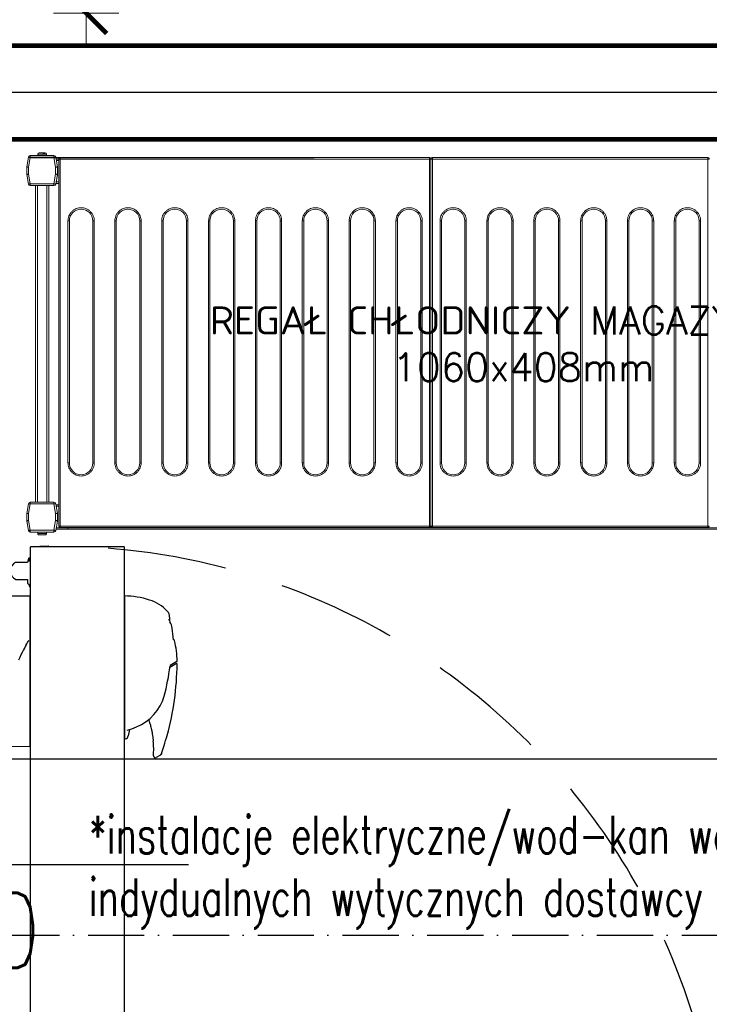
# Model space of a CAD drawing. Header units: metres. Extents: x 5541655 to 5610276, y 5589641 to 5627879.
# Tile 43 of 69: x 5605228 to 5605375, y 5625476 to 5625686. Entities that reach past the tile are written whole.
import ezdxf

# ---------------------------------------------------------------- set-up
doc = ezdxf.new("R2010")
doc.units = ezdxf.units.M
doc.header["$MEASUREMENT"] = 0
doc.linetypes.add('ACAD_ISO10W100', pattern=[18, 12, -3, 0, -3])
doc.linetypes.add('DASHED', pattern=[19.05, 12.7, -6.35])
doc.layers.get('0').update_dxf_attribs({"linetype": 'CONTINUOUS', "lineweight": 18})
doc.layers.get('Defpoints').update_dxf_attribs({"linetype": 'CONTINUOUS'})
doc.layers.add('2D- Siatka Modularna', color=7, linetype='ACAD_ISO10W100')
doc.layers.add('Komory', color=132, linetype='CONTINUOUS')
doc.layers.add('a___wymiary', color=7, linetype='CONTINUOUS', lineweight=18, true_color=0x000000)
doc.layers.add('Instalacje elektryczne', color=1, linetype='CONTINUOUS', lineweight=20)
doc.layers.add('WYMIARY WEW', color=251, linetype='CONTINUOUS', lineweight=13)
doc.layers.add('Regały', color=7, linetype='CONTINUOUS', true_color=0x00f000)
doc.styles.add('Arch-Dim', font='romans.shx', dxfattribs={"width": 0.75})
doc.styles.add('Incold_std', font='romans.shx', dxfattribs={"width": 0.8})
doc.styles.add('JACEK_07', font='SIMPLEX.SHX', dxfattribs={"width": 0.7})
doc.styles.add('RomanS', font='romans.shx')
doc.styles.get("Standard").update_dxf_attribs({"font": 'simplex.shx'})
doc.linetypes.add('BATTING', pattern='A,0.0001,-0.1,[134,ltypeshp.shx,S=0.1,R=0,X=-0.1,Y=0],-0.2,[134,ltypeshp.shx,S=0.1,R=180,X=0.1,Y=0],-0.1', length=0.4001)
doc.dimstyles.new('1_50', dxfattribs={"dimtxt": 20, "dimasz": 5, "dimexe": 1.25, "dimexo": 0.625, "dimgap": 1.5, "dimtad": 1, "dimdec": 3, "dimlfac": 0.5, "dimrnd": 0.1, "dimdsep": 46, "dimtxsty": 'Standard', "dimblk": 'znacznik', "dimcen": 1.5, "dimse1": 1, "dimse2": 1, "dimclrd": 256, "dimclrt": 256, "dimazin": 0, "dimtfac": 1, "dimtdec": 3, "dimtmove": 0, "dimatfit": 3, "dimldrblk": 'znacznik', "dimfxl": 1, "dimarcsym": 0})
doc.dimstyles.new('Standard 50', dxfattribs={"dimscale": 20, "dimtxt": 0.18, "dimasz": 0.18, "dimexe": 0.18, "dimexo": 0.0625, "dimgap": 0.09, "dimtad": 1, "dimdec": 1, "dimzin": 0, "dimdsep": 46, "dimtxsty": 'Arch-Dim', "dimcen": 0.09, "dimclrd": 2, "dimclre": 2, "dimclrt": 1, "dimadec": 0, "dimazin": 0, "dimtfac": 1, "dimtdec": 1, "dimtofl": 0, "dimtmove": 0, "dimatfit": 3, "dimfxl": 1, "dimtolj": 1, "dimtzin": 0, "dimarcsym": 0})

# ---------------------------------------------------------------- blocks, each defined once
blk = doc.blocks.new('*D505')
at = {"color": 2, "lineweight": -2}
for p, q in [((40.75, 300), (79.75, 300)), ((76.15, 296.4), (76.15, 3.6)), ((40.75, 0), (79.75, 0))]:
    blk.add_line(p, q, dxfattribs=at)
at = {"color": 2}
for points in [[(76.75, 296.4), (75.55, 296.4), (76.15, 300)], [(75.55, 3.6), (76.75, 3.6), (76.15, 0)]]:
    blk.add_solid(points, dxfattribs=at)
at = {"layer": 'Defpoints', "color": 0}
for p in [(39.5, 300), (39.5, 0), (76.15, 0)]:
    blk.add_point(p, dxfattribs=at)
at = {"color": 1, "insert": (72.53, 150), "char_height": 3.6, "attachment_point": 5, "rotation": 90, "style": 'Arch-Dim'}
blk.add_mtext('\\A1;300.0', dxfattribs=at)
blk = doc.blocks.new('*U244')
at = {"lineweight": 15}
for p, q in [((1.73, 0), (1.82, 0)), ((0.18, -0.47), (0, -1.51)), ((0.18, -0.47), (0, -1.5)), ((0.38, -0.51), (0.2, -1.53)), ((2.9, -0.3), (0.38, -0.3)), ((0.38, -0.31), (0.38, -0.51)), ((2.9, -0.31), (0.38, -0.31)), ((2.9, -0.51), (0.38, -0.51)), ((1.17, -0.15), (1.17, -0.3)), ((2.12, -0.15), (1.17, -0.15)), ((1.88, -0.12), (1.76, -0.12)), ((2.12, -0.3), (2.12, -0.15)), ((2.9, -0.51), (2.9, -0.31)), ((3.08, -1.53), (2.9, -0.51)), ((3.28, -1.51), (3.1, -0.47)), ((3.28, -1.5), (3.1, -0.47)), ((3.43, -0.68), (3.14, -0.68)), ((3.43, -0.82), (3.16, -0.82)), ((3.43, -0.67), (3.43, -39.87)), ((3.58, -0.67), (3.43, -0.67)), ((42.98, -0.52), (3.58, -0.52)), ((3.58, -0.52), (3.58, -0.52)), ((3.58, -0.52), (3.58, -0.67)), ((42.98, -0.67), (3.58, -0.67)), ((3.58, -0.67), (3.58, -39.87)), ((42.98, -0.52), (42.98, -0.52)), ((42.98, -0.67), (42.98, -0.52)), ((43.13, -0.67), (42.98, -0.67)), ((42.98, -39.87), (42.98, -0.67)), ((43.13, -39.87), (43.13, -0.67)), ((43.28, -0.67), (43.13, -0.67)), ((43.28, -0.52), (43.28, -0.52)), ((72.68, -0.52), (43.28, -0.52)), ((43.28, -0.52), (43.28, -0.67)), ((72.68, -0.67), (43.28, -0.67)), ((43.28, -0.67), (43.28, -39.87)), ((72.68, -0.52), (72.68, -0.52)), ((72.68, -0.67), (72.68, -0.52)), ((72.83, -0.67), (72.68, -0.67)), ((72.68, -39.87), (72.68, -0.67)), ((0, -1.5), (0, -2.3)), ((0, -1.51), (0, -2.29)), ((0.2, -1.53), (0.2, -2.29)), ((3.08, -2.29), (3.08, -1.53)), ((3.28, -1.51), (3.28, -1.5)), ((3.28, -2.29), (3.28, -1.51)), ((0, -2.29), (0.2, -2.29)), ((0, -2.3), (0, -2.3)), ((0, -2.33), (0.18, -3.34)), ((0.2, -2.29), (0.38, -3.31)), ((2.9, -3.31), (3.08, -2.29)), ((3.08, -2.29), (3.28, -2.29)), ((3.1, -3.34), (3.28, -2.33)), ((3.28, -2.38), (3.15, -3.12)), ((3.43, -3.12), (3.15, -3.12)), ((3.28, -2.3), (3.28, -2.29)), ((3.28, -2.3), (3.28, -2.38)), ((3.28, -2.3), (3.28, -2.3)), ((0.38, -3.31), (2.9, -3.31)), ((0.38, -3.31), (0.38, -3.51)), ((0.38, -3.51), (2.9, -3.51)), ((0.94, -3.51), (0.94, -37.3)), ((1.14, -3.51), (1.14, -37.3)), ((2.14, -3.51), (2.14, -37.3)), ((2.34, -3.51), (2.34, -37.3)), ((2.9, -3.51), (2.9, -3.31)), ((3.43, -3.28), (3.12, -3.28)), ((0.18, -37.47), (0, -38.5)), ((0, -38.5), (0.18, -37.47)), ((0.38, -37.5), (0.2, -38.52)), ((0.38, -37.3), (0.38, -37.5)), ((2.9, -37.3), (0.38, -37.3)), ((2.9, -37.5), (0.38, -37.5)), ((2.9, -37.5), (2.9, -37.3)), ((3.08, -38.52), (2.9, -37.5)), ((3.28, -38.5), (3.1, -37.47)), ((3.43, -37.58), (3.12, -37.58)), ((3.15, -37.73), (3.28, -38.48)), ((3.43, -37.73), (3.15, -37.73)), ((0, -38.5), (0, -39.28)), ((0, -39.3), (0, -38.5)), ((0.2, -38.52), (0.2, -39.28)), ((3.08, -39.28), (3.08, -38.52)), ((3.28, -38.48), (3.28, -38.5)), ((3.28, -39.28), (3.28, -38.5)), ((0, -39.28), (0.2, -39.28)), ((0.18, -40.33), (0, -39.3)), ((0, -39.32), (0.18, -40.33)), ((0.2, -39.28), (0.38, -40.3)), ((2.9, -40.3), (3.08, -39.28)), ((3.08, -39.28), (3.28, -39.28)), ((3.1, -40.33), (3.28, -39.32)), ((3.28, -39.28), (3.28, -39.3)), ((3.28, -39.3), (3.28, -39.32)), ((3.43, -39.87), (3.58, -39.87)), ((3.58, -39.87), (42.98, -39.87)), ((3.58, -39.97), (3.58, -39.87)), ((42.98, -39.87), (42.98, -39.97)), ((42.98, -39.87), (43.13, -39.87)), ((43.13, -39.87), (43.28, -39.87)), ((43.28, -39.87), (72.68, -39.87)), ((43.28, -39.97), (43.28, -39.87)), ((72.68, -39.87), (72.83, -39.87)), ((72.68, -39.87), (72.68, -39.97)), ((0.38, -40.3), (2.9, -40.3)), ((0.38, -40.3), (0.38, -40.5)), ((0.38, -40.5), (2.9, -40.5)), ((1.17, -40.5), (1.17, -40.65)), ((1.17, -40.65), (2.12, -40.65)), ((1.17, -40.68), (1.17, -40.68)), ((2.11, -40.68), (2.11, -40.68)), ((2.12, -40.65), (2.12, -40.5)), ((2.9, -40.5), (2.9, -40.3)), ((4.38, -40.18), (3.13, -40.18)), ((4.38, -40.03), (3.16, -40.03)), ((3.58, -40.02), (3.58, -39.97)), ((3.58, -40.02), (42.98, -40.02)), ((4.38, -40.02), (4.38, -40.03)), ((101.58, -40.03), (4.38, -40.03)), ((4.38, -40.03), (4.38, -40.18)), ((101.58, -40.18), (4.38, -40.18)), ((42.98, -39.97), (42.98, -40.02)), ((43.28, -40.02), (43.28, -39.97)), ((43.28, -40.02), (72.68, -40.02)), ((72.68, -39.97), (72.68, -40.02))]:
    blk.add_line(p, q, dxfattribs=at)
blk.add_line((0.38, -0.51), (30.67, -0.51))
at = {"color": 253, "lineweight": 15, "true_color": 0xa6a6a6}
for p, q in [((4.4, -33.12), (4.4, -7.27)), ((4.4, -7.27), (4.55, -7.27)), ((4.55, -33.12), (4.55, -7.27)), ((7.05, -7.27), (7.05, -33.12)), ((7.05, -7.27), (7.2, -7.27)), ((7.2, -7.27), (7.2, -33.12)), ((9.4, -33.12), (9.4, -7.27)), ((9.4, -7.27), (9.55, -7.27)), ((9.55, -33.12), (9.55, -7.27)), ((12.05, -7.27), (12.05, -33.12)), ((12.05, -7.27), (12.2, -7.27)), ((12.2, -7.27), (12.2, -33.12)), ((14.4, -33.12), (14.4, -7.27)), ((14.4, -7.27), (14.55, -7.27)), ((14.55, -33.12), (14.55, -7.27)), ((17.05, -7.27), (17.05, -33.12)), ((17.05, -7.27), (17.2, -7.27)), ((17.2, -7.27), (17.2, -33.12)), ((19.4, -33.12), (19.4, -7.27)), ((19.4, -7.27), (19.55, -7.27)), ((19.55, -33.12), (19.55, -7.27)), ((22.05, -7.27), (22.05, -33.12)), ((22.05, -7.27), (22.2, -7.27)), ((22.2, -7.27), (22.2, -33.12)), ((24.4, -33.12), (24.4, -7.27)), ((24.4, -7.27), (24.55, -7.27)), ((24.55, -33.12), (24.55, -7.27)), ((27.05, -7.27), (27.05, -33.12)), ((27.05, -7.27), (27.2, -7.27)), ((27.2, -7.27), (27.2, -33.12)), ((29.4, -33.12), (29.4, -7.27)), ((29.4, -7.27), (29.55, -7.27)), ((29.55, -33.12), (29.55, -7.27)), ((32.05, -7.27), (32.05, -33.12)), ((32.05, -7.27), (32.2, -7.27)), ((32.2, -7.27), (32.2, -33.12)), ((34.4, -33.12), (34.4, -7.27)), ((34.4, -7.27), (34.55, -7.27)), ((34.55, -33.12), (34.55, -7.27)), ((37.05, -7.27), (37.05, -33.12)), ((37.05, -7.27), (37.2, -7.27)), ((37.2, -7.27), (37.2, -33.12)), ((39.4, -33.12), (39.4, -7.27)), ((39.4, -7.27), (39.55, -7.27)), ((39.55, -33.12), (39.55, -7.27)), ((42.05, -7.27), (42.05, -33.12)), ((42.05, -7.27), (42.2, -7.27)), ((42.2, -7.27), (42.2, -33.12)), ((44.1, -33.12), (44.1, -7.27)), ((44.1, -7.27), (44.25, -7.27)), ((44.25, -33.12), (44.25, -7.27)), ((46.75, -7.27), (46.75, -33.12)), ((46.75, -7.27), (46.9, -7.27)), ((46.9, -7.27), (46.9, -33.12)), ((49.1, -33.12), (49.1, -7.27)), ((49.1, -7.27), (49.25, -7.27)), ((49.25, -33.12), (49.25, -7.27)), ((51.75, -7.27), (51.75, -33.12)), ((51.75, -7.27), (51.9, -7.27)), ((51.9, -7.27), (51.9, -33.12)), ((54.1, -33.12), (54.1, -7.27)), ((54.1, -7.27), (54.25, -7.27)), ((54.25, -33.12), (54.25, -7.27)), ((56.75, -7.27), (56.75, -33.12)), ((56.75, -7.27), (56.9, -7.27)), ((56.9, -7.27), (56.9, -33.12)), ((59.1, -33.12), (59.1, -7.27)), ((59.1, -7.27), (59.25, -7.27)), ((59.25, -33.12), (59.25, -7.27)), ((61.75, -7.27), (61.75, -33.12)), ((61.75, -7.27), (61.9, -7.27)), ((61.9, -7.27), (61.9, -33.12)), ((64.1, -33.12), (64.1, -7.27)), ((64.1, -7.27), (64.25, -7.27)), ((64.25, -33.12), (64.25, -7.27)), ((66.75, -7.27), (66.75, -33.12)), ((66.75, -7.27), (66.9, -7.27)), ((66.9, -7.27), (66.9, -33.12)), ((69.1, -33.12), (69.1, -7.27)), ((69.1, -7.27), (69.25, -7.27)), ((69.25, -33.12), (69.25, -7.27)), ((71.75, -7.27), (71.75, -33.12)), ((71.75, -7.27), (71.9, -7.27)), ((71.9, -7.27), (71.9, -33.12)), ((4.4, -33.12), (4.55, -33.12)), ((7.2, -33.12), (7.05, -33.12)), ((9.4, -33.12), (9.55, -33.12)), ((12.2, -33.12), (12.05, -33.12)), ((14.4, -33.12), (14.55, -33.12)), ((17.2, -33.12), (17.05, -33.12)), ((19.4, -33.12), (19.55, -33.12)), ((22.2, -33.12), (22.05, -33.12)), ((24.4, -33.12), (24.55, -33.12)), ((27.2, -33.12), (27.05, -33.12)), ((29.4, -33.12), (29.55, -33.12)), ((32.2, -33.12), (32.05, -33.12)), ((34.4, -33.12), (34.55, -33.12)), ((37.2, -33.12), (37.05, -33.12)), ((39.4, -33.12), (39.55, -33.12)), ((42.2, -33.12), (42.05, -33.12)), ((44.1, -33.12), (44.25, -33.12)), ((46.9, -33.12), (46.75, -33.12)), ((49.1, -33.12), (49.25, -33.12)), ((51.9, -33.12), (51.75, -33.12)), ((54.1, -33.12), (54.25, -33.12)), ((56.9, -33.12), (56.75, -33.12)), ((59.1, -33.12), (59.25, -33.12)), ((61.9, -33.12), (61.75, -33.12)), ((64.1, -33.12), (64.25, -33.12)), ((66.9, -33.12), (66.75, -33.12)), ((69.1, -33.12), (69.25, -33.12)), ((71.9, -33.12), (71.75, -33.12))]:
    blk.add_line(p, q, dxfattribs=at)
at = {"lineweight": 15, "flags": 128}
for points in [[(0.38, -0.51), (0.34, -0.5), (0.3, -0.5), (0.27, -0.49), (0.24, -0.48), (0.22, -0.48), (0.2, -0.48), (0.19, -0.47), (0.18, -0.47)], [(3.1, -0.47), (3.1, -0.47), (3.09, -0.48), (3.07, -0.48), (3.04, -0.48), (3.01, -0.49), (2.98, -0.5), (2.94, -0.5), (2.9, -0.51)], [(0, -1.51), (0, -1.51), (0.01, -1.51), (0.03, -1.51), (0.05, -1.51), (0.07, -1.52), (0.1, -1.52), (0.13, -1.52), (0.17, -1.52), (0.2, -1.53)], [(3.08, -1.53), (3.12, -1.52), (3.16, -1.52), (3.19, -1.52), (3.22, -1.51), (3.25, -1.51), (3.27, -1.51), (3.28, -1.51), (3.28, -1.51)], [(0.2, -2.29), (0.16, -2.3), (0.12, -2.3), (0.09, -2.31), (0.06, -2.32), (0.04, -2.32), (0.02, -2.32), (0.01, -2.33), (0, -2.33)], [(3.28, -2.33), (3.28, -2.33), (3.27, -2.32), (3.25, -2.32), (3.22, -2.32), (3.19, -2.31), (3.16, -2.3), (3.12, -2.3), (3.08, -2.29)], [(3.15, -3.12), (3.15, -3.15), (3.14, -3.18), (3.14, -3.2), (3.13, -3.22), (3.13, -3.24), (3.13, -3.25), (3.13, -3.27), (3.12, -3.27), (3.12, -3.28)], [(0.18, -3.34), (0.19, -3.34), (0.2, -3.34), (0.22, -3.34), (0.24, -3.33), (0.27, -3.33), (0.3, -3.32), (0.34, -3.32), (0.38, -3.31)], [(2.9, -3.31), (2.94, -3.32), (2.98, -3.32), (3.01, -3.33), (3.04, -3.33), (3.07, -3.34), (3.09, -3.34), (3.1, -3.34), (3.1, -3.34)], [(0.38, -37.5), (0.34, -37.49), (0.3, -37.49), (0.27, -37.48), (0.24, -37.48), (0.22, -37.47), (0.2, -37.47), (0.19, -37.47), (0.18, -37.47)], [(3.1, -37.47), (3.1, -37.47), (3.09, -37.47), (3.07, -37.47), (3.04, -37.48), (3.01, -37.48), (2.98, -37.49), (2.94, -37.49), (2.9, -37.5)], [(3.12, -37.58), (3.13, -37.58), (3.13, -37.59), (3.13, -37.6), (3.13, -37.62), (3.14, -37.64), (3.14, -37.67), (3.15, -37.7), (3.15, -37.73)], [(0, -38.5), (0, -38.5), (0.02, -38.5), (0.03, -38.5), (0.06, -38.51), (0.09, -38.51), (0.12, -38.51), (0.16, -38.51), (0.2, -38.52)], [(3.08, -38.52), (3.12, -38.51), (3.15, -38.51), (3.18, -38.51), (3.21, -38.51), (3.24, -38.5), (3.26, -38.5), (3.27, -38.5), (3.28, -38.5), (3.28, -38.5)], [(0.2, -39.28), (0.16, -39.29), (0.12, -39.3), (0.09, -39.3), (0.06, -39.31), (0.04, -39.31), (0.02, -39.31), (0.01, -39.32), (0, -39.32)], [(3.28, -39.32), (3.28, -39.32), (3.27, -39.31), (3.25, -39.31), (3.22, -39.31), (3.19, -39.3), (3.16, -39.3), (3.12, -39.29), (3.08, -39.28)], [(0.18, -40.33), (0.19, -40.33), (0.2, -40.33), (0.22, -40.33), (0.24, -40.32), (0.27, -40.32), (0.3, -40.31), (0.34, -40.31), (0.38, -40.3)], [(2.9, -40.3), (2.94, -40.31), (2.98, -40.31), (3.01, -40.32), (3.04, -40.32), (3.07, -40.33), (3.09, -40.33), (3.1, -40.33), (3.1, -40.33)]]:
    blk.add_lwpolyline(points, dxfattribs=at)
at = {"lineweight": 15}
for centre, radius, start, end in [((0.38, -0.5), 0.2, 90, 170), ((0.38, -0.51), 0.2, 90, 170), ((1.32, -0.15), 0.15, 90, 180), ((1.97, -0.15), 0.15, 0, 90), ((2.9, -0.5), 0.2, 10, 90), ((2.9, -0.51), 0.2, 10, 90), ((0.2, -2.29), 0.2, 180, 190), ((3.08, -2.29), 0.2, 350, 0), ((0.38, -3.31), 0.2, 190, 270), ((2.9, -3.31), 0.2, 270, 350), ((0.38, -37.5), 0.2, 90, 170), ((0.38, -37.5), 0.2, 90, 170), ((2.9, -37.5), 0.2, 10, 90), ((0.2, -39.28), 0.2, 180, 190), ((3.08, -39.28), 0.2, 350, 0), ((3.58, -39.87), 0.15, 180, 270), ((42.98, -39.87), 0.15, 270, 0), ((43.28, -39.87), 0.15, 180, 270), ((72.68, -39.87), 0.15, 270, 0), ((0.38, -40.3), 0.2, 190, 270), ((0.38, -40.3), 0.2, 190, 270), ((1.32, -40.65), 0.15, 180, 191.537), ((1.97, -40.65), 0.15, 348.463, 0), ((2.9, -40.3), 0.2, 270, 350)]:
    blk.add_arc(centre, radius, start, end, dxfattribs=at)
at = {"color": 253, "lineweight": 15, "true_color": 0xa6a6a6}
for centre, start, end in [((5.8, -7.27), 0, 180), ((10.8, -7.27), 0, 180), ((15.8, -7.27), 0, 180), ((20.8, -7.27), 0, 180), ((25.8, -7.27), 0, 180), ((30.8, -7.27), 0, 180), ((35.8, -7.27), 0, 180), ((40.8, -7.27), 0, 180), ((45.5, -7.27), 0, 180), ((50.5, -7.27), 0, 180), ((55.5, -7.27), 0, 180), ((60.5, -7.27), 0, 180), ((65.5, -7.27), 0, 180), ((70.5, -7.27), 0, 180), ((5.8, -33.12), 180, 0), ((10.8, -33.12), 180, 0), ((15.8, -33.12), 180, 0), ((20.8, -33.12), 180, 0), ((25.8, -33.12), 180, 0), ((30.8, -33.12), 180, 0), ((35.8, -33.12), 180, 0), ((40.8, -33.12), 180, 0), ((45.5, -33.12), 180, 0), ((50.5, -33.12), 180, 0), ((55.5, -33.12), 180, 0), ((60.5, -33.12), 180, 0), ((65.5, -33.12), 180, 0), ((70.5, -33.12), 180, 0)]:
    blk.add_arc(centre, 1.25, start, end, dxfattribs=at)
at = {"lineweight": 15}
for points, knots in [([(1.71, 0), (1.67, 0), (1.6, 0), (1.49, 0), (1.39, 0), (1.34, 0), (1.31, 0), (1.32, 0), (1.32, 0)], [0, 0, 0, 0, 0.188945, 0.389816, 0.590684, 0.779625, 0.968579, 1, 1, 1, 1]), ([(1.76, -0.12), (1.76, -0.1), (1.76, -0.07), (1.75, -0.03), (1.73, -0.01), (1.72, 0), (1.71, 0)], [0, 0, 0, 0, 0.243636, 0.487267, 0.73198, 1, 1, 1, 1]), ([(1.92, 0), (1.91, 0), (1.89, 0), (1.85, 0), (1.82, 0)], [0, 0, 0, 0, 0.31192, 1, 1, 1, 1]), ([(1.82, 0), (1.83, 0), (1.84, -0.01), (1.86, -0.03), (1.87, -0.07), (1.87, -0.1), (1.88, -0.12)], [0, 0, 0, 0, 0.250222, 0.500532, 0.748158, 1, 1, 1, 1]), ([(3.58, -0.52), (3.57, -0.52), (3.55, -0.52), (3.52, -0.53), (3.5, -0.55), (3.47, -0.57), (3.44, -0.61), (3.44, -0.65), (3.43, -0.67)], [0, 0, 0, 0, 0.130769, 0.260026, 0.387968, 0.514575, 0.761736, 1, 1, 1, 1]), ([(43.13, -0.67), (43.13, -0.65), (43.13, -0.61), (43.1, -0.57), (43.07, -0.55), (43.04, -0.53), (43.01, -0.52), (42.99, -0.52), (42.98, -0.52)], [0, 0, 0, 0, 0.238262, 0.485424, 0.612031, 0.739977, 0.869231, 1, 1, 1, 1]), ([(43.28, -0.52), (43.27, -0.52), (43.25, -0.52), (43.22, -0.53), (43.2, -0.55), (43.17, -0.57), (43.14, -0.61), (43.14, -0.65), (43.13, -0.67)], [0, 0, 0, 0, 0.1307696, 0.2600246, 0.3879723, 0.5145698, 0.761734, 1, 1, 1, 1]), ([(72.83, -0.67), (72.83, -0.65), (72.83, -0.61), (72.8, -0.57), (72.77, -0.55), (72.74, -0.53), (72.71, -0.52), (72.69, -0.52), (72.68, -0.52)], [0, 0, 0, 0, 0.238266, 0.485414, 0.61202, 0.739978, 0.869219, 1, 1, 1, 1]), ([(1.17, -40.68), (1.18, -40.7), (1.19, -40.73), (1.22, -40.77), (1.27, -40.79), (1.3, -40.8), (1.32, -40.8)], [0, 0, 0, 0, 0.243643, 0.487245, 0.731956, 1, 1, 1, 1]), ([(1.32, -40.8), (1.33, -40.8), (1.35, -40.8), (1.43, -40.8), (1.53, -40.8), (1.64, -40.8), (1.75, -40.8), (1.85, -40.8), (1.93, -40.8), (1.95, -40.8), (1.96, -40.8)], [0, 0, 0, 0, 0.121175, 0.250001, 0.378823, 0.5, 0.621177, 0.749999, 0.878825, 1, 1, 1, 1]), ([(1.96, -40.8), (1.98, -40.8), (2.01, -40.79), (2.06, -40.77), (2.09, -40.73), (2.1, -40.7), (2.11, -40.68)], [0, 0, 0, 0, 0.250219, 0.500551, 0.74815, 1, 1, 1, 1])]:
    blk.add_open_spline(points, degree=3, knots=knots, dxfattribs=at)
at = {"color": 253, "lineweight": 15, "true_color": 0xa6a6a6}
for points, knots in [([(4.4, -7.27), (4.41, -7.18), (4.42, -7), (4.49, -6.74), (4.62, -6.49), (4.81, -6.27), (5.03, -6.09), (5.28, -5.96), (5.54, -5.88), (5.8, -5.86), (6.06, -5.88), (6.33, -5.96), (6.58, -6.09), (6.8, -6.27), (6.98, -6.49), (7.11, -6.74), (7.19, -7), (7.2, -7.18), (7.2, -7.27)], [0, 0, 0, 0, 0.058258, 0.120006, 0.18432, 0.25, 0.31568, 0.379994, 0.441742, 0.5, 0.558258, 0.620006, 0.68432, 0.75, 0.81568, 0.879994, 0.941742, 1, 1, 1, 1]), ([(9.4, -7.27), (9.41, -7.18), (9.42, -7), (9.49, -6.74), (9.62, -6.49), (9.81, -6.27), (10.03, -6.09), (10.28, -5.96), (10.54, -5.88), (10.8, -5.86), (11.06, -5.88), (11.33, -5.96), (11.58, -6.09), (11.8, -6.27), (11.98, -6.49), (12.11, -6.74), (12.19, -7), (12.2, -7.18), (12.2, -7.27)], [0, 0, 0, 0, 0.058258, 0.120006, 0.18432, 0.25, 0.31568, 0.379994, 0.441742, 0.5, 0.558258, 0.620006, 0.68432, 0.75, 0.81568, 0.879994, 0.941742, 1, 1, 1, 1]), ([(14.4, -7.27), (14.41, -7.18), (14.42, -7), (14.49, -6.74), (14.62, -6.49), (14.81, -6.27), (15.03, -6.09), (15.28, -5.96), (15.54, -5.88), (15.8, -5.86), (16.06, -5.88), (16.33, -5.96), (16.58, -6.09), (16.8, -6.27), (16.98, -6.49), (17.11, -6.74), (17.19, -7), (17.2, -7.18), (17.2, -7.27)], [0, 0, 0, 0, 0.058258, 0.120006, 0.18432, 0.25, 0.31568, 0.379994, 0.441742, 0.5, 0.558258, 0.620006, 0.68432, 0.75, 0.81568, 0.879994, 0.941742, 1, 1, 1, 1]), ([(19.4, -7.27), (19.41, -7.18), (19.42, -7), (19.49, -6.74), (19.62, -6.49), (19.81, -6.27), (20.03, -6.09), (20.28, -5.96), (20.54, -5.88), (20.8, -5.86), (21.06, -5.88), (21.33, -5.96), (21.58, -6.09), (21.8, -6.27), (21.98, -6.49), (22.11, -6.74), (22.19, -7), (22.2, -7.18), (22.2, -7.27)], [0, 0, 0, 0, 0.058258, 0.120006, 0.18432, 0.25, 0.31568, 0.379994, 0.441742, 0.5, 0.558258, 0.620006, 0.68432, 0.75, 0.81568, 0.879994, 0.941742, 1, 1, 1, 1]), ([(24.4, -7.27), (24.41, -7.18), (24.42, -7), (24.49, -6.74), (24.62, -6.49), (24.81, -6.27), (25.03, -6.09), (25.28, -5.96), (25.54, -5.88), (25.8, -5.86), (26.06, -5.88), (26.33, -5.96), (26.58, -6.09), (26.8, -6.27), (26.98, -6.49), (27.11, -6.74), (27.19, -7), (27.2, -7.18), (27.2, -7.27)], [0, 0, 0, 0, 0.058258, 0.120006, 0.18432, 0.25, 0.31568, 0.379994, 0.441742, 0.5, 0.558258, 0.620006, 0.68432, 0.75, 0.81568, 0.879994, 0.941742, 1, 1, 1, 1]), ([(29.4, -7.27), (29.41, -7.18), (29.42, -7), (29.49, -6.74), (29.62, -6.49), (29.81, -6.27), (30.03, -6.09), (30.28, -5.96), (30.54, -5.88), (30.8, -5.86), (31.06, -5.88), (31.33, -5.96), (31.58, -6.09), (31.8, -6.27), (31.98, -6.49), (32.11, -6.74), (32.19, -7), (32.2, -7.18), (32.2, -7.27)], [0, 0, 0, 0, 0.058258, 0.120006, 0.18432, 0.25, 0.31568, 0.379994, 0.441742, 0.5, 0.558258, 0.620006, 0.68432, 0.75, 0.81568, 0.879994, 0.941742, 1, 1, 1, 1]), ([(34.4, -7.27), (34.41, -7.18), (34.42, -7), (34.49, -6.74), (34.62, -6.49), (34.81, -6.27), (35.03, -6.09), (35.28, -5.96), (35.54, -5.88), (35.8, -5.86), (36.06, -5.88), (36.33, -5.96), (36.58, -6.09), (36.8, -6.27), (36.98, -6.49), (37.11, -6.74), (37.19, -7), (37.2, -7.18), (37.2, -7.27)], [0, 0, 0, 0, 0.058258, 0.120006, 0.18432, 0.25, 0.31568, 0.379994, 0.441742, 0.5, 0.558258, 0.620006, 0.68432, 0.75, 0.81568, 0.879994, 0.941742, 1, 1, 1, 1]), ([(39.4, -7.27), (39.41, -7.18), (39.42, -7), (39.49, -6.74), (39.62, -6.49), (39.81, -6.27), (40.03, -6.09), (40.28, -5.96), (40.54, -5.88), (40.8, -5.86), (41.06, -5.88), (41.33, -5.96), (41.58, -6.09), (41.8, -6.27), (41.98, -6.49), (42.11, -6.74), (42.19, -7), (42.2, -7.18), (42.2, -7.27)], [0, 0, 0, 0, 0.058258, 0.120006, 0.18432, 0.25, 0.31568, 0.379994, 0.441742, 0.5, 0.558258, 0.620005, 0.68432, 0.75, 0.81568, 0.879994, 0.941742, 1, 1, 1, 1]), ([(44.1, -7.27), (44.11, -7.18), (44.12, -7), (44.19, -6.74), (44.32, -6.49), (44.51, -6.27), (44.73, -6.09), (44.98, -5.96), (45.24, -5.88), (45.5, -5.86), (45.76, -5.88), (46.03, -5.96), (46.28, -6.09), (46.5, -6.27), (46.68, -6.49), (46.81, -6.74), (46.89, -7), (46.9, -7.18), (46.9, -7.27)], [0, 0, 0, 0, 0.058258, 0.120006, 0.18432, 0.25, 0.31568, 0.379995, 0.441742, 0.5, 0.558258, 0.620006, 0.68432, 0.75, 0.81568, 0.879994, 0.941742, 1, 1, 1, 1]), ([(49.1, -7.27), (49.11, -7.18), (49.12, -7), (49.19, -6.74), (49.32, -6.49), (49.51, -6.27), (49.73, -6.09), (49.98, -5.96), (50.24, -5.88), (50.5, -5.86), (50.76, -5.88), (51.03, -5.96), (51.28, -6.09), (51.5, -6.27), (51.68, -6.49), (51.81, -6.74), (51.89, -7), (51.9, -7.18), (51.9, -7.27)], [0, 0, 0, 0, 0.058258, 0.120006, 0.18432, 0.25, 0.31568, 0.379994, 0.441742, 0.5, 0.558258, 0.620005, 0.68432, 0.75, 0.81568, 0.879994, 0.941742, 1, 1, 1, 1]), ([(54.1, -7.27), (54.11, -7.18), (54.12, -7), (54.19, -6.74), (54.32, -6.49), (54.51, -6.27), (54.73, -6.09), (54.98, -5.96), (55.24, -5.88), (55.5, -5.86), (55.76, -5.88), (56.03, -5.96), (56.28, -6.09), (56.5, -6.27), (56.68, -6.49), (56.81, -6.74), (56.89, -7), (56.9, -7.18), (56.9, -7.27)], [0, 0, 0, 0, 0.058258, 0.120006, 0.18432, 0.25, 0.31568, 0.379994, 0.441742, 0.5, 0.558258, 0.620006, 0.68432, 0.75, 0.81568, 0.879994, 0.941742, 1, 1, 1, 1]), ([(59.1, -7.27), (59.11, -7.18), (59.12, -7), (59.19, -6.74), (59.32, -6.49), (59.51, -6.27), (59.73, -6.09), (59.98, -5.96), (60.24, -5.88), (60.5, -5.86), (60.76, -5.88), (61.03, -5.96), (61.28, -6.09), (61.5, -6.27), (61.68, -6.49), (61.81, -6.74), (61.89, -7), (61.9, -7.18), (61.9, -7.27)], [0, 0, 0, 0, 0.058258, 0.120006, 0.18432, 0.25, 0.31568, 0.379995, 0.441742, 0.5, 0.558258, 0.620005, 0.68432, 0.75, 0.81568, 0.879994, 0.941742, 1, 1, 1, 1]), ([(64.1, -7.27), (64.11, -7.18), (64.12, -7), (64.19, -6.74), (64.32, -6.49), (64.51, -6.27), (64.73, -6.09), (64.98, -5.96), (65.24, -5.88), (65.5, -5.86), (65.76, -5.88), (66.03, -5.96), (66.28, -6.09), (66.5, -6.27), (66.68, -6.49), (66.81, -6.74), (66.89, -7), (66.9, -7.18), (66.9, -7.27)], [0, 0, 0, 0, 0.058258, 0.120006, 0.184321, 0.25, 0.31568, 0.379995, 0.441741, 0.5, 0.558258, 0.620006, 0.68432, 0.75, 0.815679, 0.879994, 0.941742, 1, 1, 1, 1]), ([(69.1, -7.27), (69.11, -7.18), (69.12, -7), (69.19, -6.74), (69.32, -6.49), (69.51, -6.27), (69.73, -6.09), (69.98, -5.96), (70.24, -5.88), (70.5, -5.86), (70.76, -5.88), (71.03, -5.96), (71.28, -6.09), (71.5, -6.27), (71.68, -6.49), (71.81, -6.74), (71.89, -7), (71.9, -7.18), (71.9, -7.27)], [0, 0, 0, 0, 0.058258, 0.120006, 0.18432, 0.25, 0.31568, 0.379994, 0.441742, 0.5, 0.558259, 0.620005, 0.68432, 0.75, 0.81568, 0.879994, 0.941742, 1, 1, 1, 1]), ([(7.2, -33.12), (7.2, -33.2), (7.19, -33.38), (7.11, -33.64), (6.98, -33.89), (6.8, -34.11), (6.58, -34.29), (6.33, -34.42), (6.06, -34.5), (5.8, -34.52), (5.54, -34.5), (5.28, -34.42), (5.03, -34.29), (4.81, -34.11), (4.62, -33.89), (4.49, -33.64), (4.42, -33.38), (4.41, -33.2), (4.4, -33.12)], [0, 0, 0, 0, 0.058258, 0.120006, 0.18432, 0.25, 0.31568, 0.379994, 0.441742, 0.5, 0.558258, 0.620006, 0.68432, 0.75, 0.81568, 0.879994, 0.941742, 1, 1, 1, 1]), ([(12.2, -33.12), (12.2, -33.2), (12.19, -33.38), (12.11, -33.64), (11.98, -33.89), (11.8, -34.11), (11.58, -34.29), (11.33, -34.42), (11.06, -34.5), (10.8, -34.52), (10.54, -34.5), (10.28, -34.42), (10.03, -34.29), (9.81, -34.11), (9.62, -33.89), (9.49, -33.64), (9.42, -33.38), (9.41, -33.2), (9.4, -33.12)], [0, 0, 0, 0, 0.058258, 0.120006, 0.18432, 0.25, 0.31568, 0.379994, 0.441742, 0.5, 0.558258, 0.620006, 0.68432, 0.75, 0.81568, 0.879994, 0.941742, 1, 1, 1, 1]), ([(17.2, -33.12), (17.2, -33.2), (17.19, -33.38), (17.11, -33.64), (16.98, -33.89), (16.8, -34.11), (16.58, -34.29), (16.33, -34.42), (16.06, -34.5), (15.8, -34.52), (15.54, -34.5), (15.28, -34.42), (15.03, -34.29), (14.81, -34.11), (14.62, -33.89), (14.49, -33.64), (14.42, -33.38), (14.41, -33.2), (14.4, -33.12)], [0, 0, 0, 0, 0.058258, 0.120006, 0.18432, 0.25, 0.31568, 0.379994, 0.441742, 0.5, 0.558258, 0.620006, 0.68432, 0.75, 0.81568, 0.879994, 0.941742, 1, 1, 1, 1]), ([(22.2, -33.12), (22.2, -33.2), (22.19, -33.38), (22.11, -33.64), (21.98, -33.89), (21.8, -34.11), (21.58, -34.29), (21.33, -34.42), (21.06, -34.5), (20.8, -34.52), (20.54, -34.5), (20.28, -34.42), (20.03, -34.29), (19.81, -34.11), (19.62, -33.89), (19.49, -33.64), (19.42, -33.38), (19.41, -33.2), (19.4, -33.12)], [0, 0, 0, 0, 0.058258, 0.120006, 0.18432, 0.25, 0.31568, 0.379994, 0.441742, 0.5, 0.558258, 0.620006, 0.684321, 0.75, 0.81568, 0.879994, 0.941742, 1, 1, 1, 1]), ([(27.2, -33.12), (27.2, -33.2), (27.19, -33.38), (27.11, -33.64), (26.98, -33.89), (26.8, -34.11), (26.58, -34.29), (26.33, -34.42), (26.06, -34.5), (25.8, -34.52), (25.54, -34.5), (25.28, -34.42), (25.03, -34.29), (24.81, -34.11), (24.62, -33.89), (24.49, -33.64), (24.42, -33.38), (24.41, -33.2), (24.4, -33.12)], [0, 0, 0, 0, 0.058258, 0.120005, 0.18432, 0.25, 0.31568, 0.379994, 0.441742, 0.5, 0.558258, 0.620006, 0.684321, 0.75, 0.81568, 0.879994, 0.941742, 1, 1, 1, 1]), ([(32.2, -33.12), (32.2, -33.2), (32.19, -33.38), (32.11, -33.64), (31.98, -33.89), (31.8, -34.11), (31.58, -34.29), (31.33, -34.42), (31.06, -34.5), (30.8, -34.52), (30.54, -34.5), (30.28, -34.42), (30.03, -34.29), (29.81, -34.11), (29.62, -33.89), (29.49, -33.64), (29.42, -33.38), (29.41, -33.2), (29.4, -33.12)], [0, 0, 0, 0, 0.058258, 0.1200055, 0.1843203, 0.2500001, 0.3156796, 0.3799944, 0.441742, 0.5000001, 0.5582579, 0.6200055, 0.6843203, 0.7499998, 0.8156796, 0.8799944, 0.941742, 1, 1, 1, 1]), ([(37.2, -33.12), (37.2, -33.2), (37.19, -33.38), (37.11, -33.64), (36.98, -33.89), (36.8, -34.11), (36.58, -34.29), (36.33, -34.42), (36.06, -34.5), (35.8, -34.52), (35.54, -34.5), (35.28, -34.42), (35.03, -34.29), (34.81, -34.11), (34.62, -33.89), (34.49, -33.64), (34.42, -33.38), (34.41, -33.2), (34.4, -33.12)], [0, 0, 0, 0, 0.058258, 0.1200055, 0.1843201, 0.2499999, 0.3156797, 0.3799945, 0.4417421, 0.4999999, 0.558258, 0.6200056, 0.6843204, 0.7499999, 0.8156796, 0.8799944, 0.941742, 1, 1, 1, 1]), ([(42.2, -33.12), (42.2, -33.2), (42.19, -33.38), (42.11, -33.64), (41.98, -33.89), (41.8, -34.11), (41.58, -34.29), (41.33, -34.42), (41.06, -34.5), (40.8, -34.52), (40.54, -34.5), (40.28, -34.42), (40.03, -34.29), (39.81, -34.11), (39.62, -33.89), (39.49, -33.64), (39.42, -33.38), (39.41, -33.2), (39.4, -33.12)], [0, 0, 0, 0, 0.058258, 0.120005, 0.18432, 0.25, 0.315679, 0.379995, 0.441742, 0.5, 0.558258, 0.620006, 0.68432, 0.75, 0.81568, 0.879994, 0.941742, 1, 1, 1, 1]), ([(46.9, -33.12), (46.9, -33.2), (46.89, -33.38), (46.81, -33.64), (46.68, -33.89), (46.5, -34.11), (46.28, -34.29), (46.03, -34.42), (45.76, -34.5), (45.5, -34.52), (45.24, -34.5), (44.98, -34.42), (44.73, -34.29), (44.51, -34.11), (44.32, -33.89), (44.19, -33.64), (44.12, -33.38), (44.11, -33.2), (44.1, -33.12)], [0, 0, 0, 0, 0.058258, 0.120006, 0.18432, 0.25, 0.31568, 0.379994, 0.441742, 0.5, 0.558258, 0.620005, 0.684321, 0.75, 0.81568, 0.879995, 0.941742, 1, 1, 1, 1]), ([(51.9, -33.12), (51.9, -33.2), (51.89, -33.38), (51.81, -33.64), (51.68, -33.89), (51.5, -34.11), (51.28, -34.29), (51.03, -34.42), (50.76, -34.5), (50.5, -34.52), (50.24, -34.5), (49.98, -34.42), (49.73, -34.29), (49.51, -34.11), (49.32, -33.89), (49.19, -33.64), (49.12, -33.38), (49.11, -33.2), (49.1, -33.12)], [0, 0, 0, 0, 0.058258, 0.120005, 0.18432, 0.25, 0.315679, 0.379995, 0.441742, 0.5, 0.558258, 0.620006, 0.68432, 0.75, 0.81568, 0.879994, 0.941742, 1, 1, 1, 1]), ([(56.9, -33.12), (56.9, -33.2), (56.89, -33.38), (56.81, -33.64), (56.68, -33.89), (56.5, -34.11), (56.28, -34.29), (56.03, -34.42), (55.76, -34.5), (55.5, -34.52), (55.24, -34.5), (54.98, -34.42), (54.73, -34.29), (54.51, -34.11), (54.32, -33.89), (54.19, -33.64), (54.12, -33.38), (54.11, -33.2), (54.1, -33.12)], [0, 0, 0, 0, 0.058258, 0.120006, 0.18432, 0.25, 0.31568, 0.379994, 0.441742, 0.5, 0.558258, 0.620006, 0.68432, 0.75, 0.81568, 0.879994, 0.941742, 1, 1, 1, 1]), ([(61.9, -33.12), (61.9, -33.2), (61.89, -33.38), (61.81, -33.64), (61.68, -33.89), (61.5, -34.11), (61.28, -34.29), (61.03, -34.42), (60.76, -34.5), (60.5, -34.52), (60.24, -34.5), (59.98, -34.42), (59.73, -34.29), (59.51, -34.11), (59.32, -33.89), (59.19, -33.64), (59.12, -33.38), (59.11, -33.2), (59.1, -33.12)], [0, 0, 0, 0, 0.058258, 0.120005, 0.18432, 0.25, 0.315679, 0.379995, 0.441742, 0.5, 0.558258, 0.620005, 0.68432, 0.75, 0.81568, 0.879994, 0.941742, 1, 1, 1, 1]), ([(66.9, -33.12), (66.9, -33.2), (66.89, -33.38), (66.81, -33.64), (66.68, -33.89), (66.5, -34.11), (66.28, -34.29), (66.03, -34.42), (65.76, -34.5), (65.5, -34.52), (65.24, -34.5), (64.98, -34.42), (64.73, -34.29), (64.51, -34.11), (64.32, -33.89), (64.19, -33.64), (64.12, -33.38), (64.11, -33.2), (64.1, -33.12)], [0, 0, 0, 0, 0.058258, 0.120005, 0.184321, 0.25, 0.31568, 0.379994, 0.441742, 0.5, 0.558259, 0.620005, 0.68432, 0.75, 0.815679, 0.879995, 0.941742, 1, 1, 1, 1]), ([(71.9, -33.12), (71.9, -33.2), (71.89, -33.38), (71.81, -33.64), (71.68, -33.89), (71.5, -34.11), (71.28, -34.29), (71.03, -34.42), (70.76, -34.5), (70.5, -34.52), (70.24, -34.5), (69.98, -34.42), (69.73, -34.29), (69.51, -34.11), (69.32, -33.89), (69.19, -33.64), (69.12, -33.38), (69.11, -33.2), (69.1, -33.12)], [0, 0, 0, 0, 0.058258, 0.120006, 0.18432, 0.25, 0.31568, 0.379995, 0.441741, 0.5, 0.558258, 0.620006, 0.68432, 0.75, 0.81568, 0.879995, 0.941742, 1, 1, 1, 1])]:
    blk.add_open_spline(points, degree=3, knots=knots, dxfattribs=at)
at = {"color": 7, "insert": (53, -20.4), "char_height": 3, "width": 106, "attachment_point": 5, "style": 'RomanS'}
blk.add_mtext('REGAŁ CHŁODNICZY MAGAZYNOWY\\P1060x408mm', dxfattribs=at)
blk = doc.blocks.new('*U327')
for p, q in [((30, 24), (30, -24)), ((8.51, 22.72), (8.6, 22.57)), ((8.6, 22.57), (8.91, 22.03)), ((3.55, 22), (3.98, 22)), ((18.32, 20.96), (18.54, 20.58)), ((1.28, 17.17), (16.58, 17.17)), ((1.78, 17.15), (1.78, 17.17)), ((1.78, 17.15), (16.21, 17.15)), ((15.54, 17.72), (16.23, 17.59)), ((16.21, 17.15), (16.2, 17.17)), ((16.58, 17.17), (16.55, 17.29)), ((1.28, 2.95), (1.28, 7.1)), ((1.28, 7.1), (17.37, 7.1)), ((1.29, 7.1), (1.32, 1.94)), ((6.14, 6.92), (6.02, 6.99)), ((6.26, 6.85), (6.14, 6.92)), ((6.41, 6.76), (6.26, 6.85)), ((6.56, 6.67), (6.41, 6.76)), ((6.56, 6.67), (6.74, 6.57)), ((6.74, 6.57), (6.76, 6.56)), ((6.76, 6.56), (6.82, 6.52)), ((6.82, 6.52), (6.85, 6.5)), ((6.85, 6.5), (7.04, 6.41)), ((7.04, 6.41), (7.31, 6.27)), ((17.37, 7.1), (17.4, 3.94)), ((7.31, 6.27), (7.58, 6.13)), ((7.58, 6.13), (7.85, 6.01)), ((7.85, 6.01), (8.13, 5.88))]:
    blk.add_line(p, q)
for points in [[(64, 7.23, -0.414214), (63.92, 7.15), (-3.92, 7.15, -0.414214), (-4, 7.23), (-4, 17.07, -0.414814), (-3.93, 17.15), (63.91, 17.15, -0.414814), (64, 17.07), (64, 7.23)], [(0.01, 6.95), (0.01, 7), (0.11, 7, 0.175422), (0.3, 7.07, 0.244753), (0.31, 7.09), (0.31, 7.12, 0.414214), (0.28, 7.15), (-2.47, 7.15, 0.414214), (-2.49, 7.12), (-2.49, 7.09, 0.200685), (-2.48, 7.07), (-2.43, 7.03), (-2.75, 7.1), (-2.76, 7.05, 0.414214), (-2.68, 6.93), (-2.29, 6.85), (-2.29, 5.57, 0.649069), (-0.49, 5.6), (-0.49, 6.85), (-0.09, 6.85, 0.414214), (0.01, 6.95)]]:
    blk.add_lwpolyline(points, format="xyb")
at = {"color": 254, "linetype": 'DASHED', "true_color": 0xcfcfcf}
blk.add_arc((67.1, 9.9), 71.12, 88.5492, 181.3977, dxfattribs=at)
for centre, radius, start, end in [((4.94, 20.51), 1.77, 97.286, 120.1602), ((176.19, -1437.28), 1469.59, 96.65121, 96.70085), ((8.28, 13.8), 9, 90.1845, 104.3275), ((8.25, 22.75), 0.05, 30.0045, 90.1822), ((74.4, 60.47), 76.1, 209.6925, 210.3075), ((8.56, 22.75), 0.05, 89.4509, 210), ((8.27, -7.2), 30, 74.7421, 89.4519), ((6, 18.48), 4.5, 133.3468, 162), ((3.53, 21.1), 0.902, 88.5205, 133.3237), ((7.96, 15.22), 7.87, 119.84, 121.9601), ((5.89, -0.95), 23.18, 74.786, 82.8455), ((10.61, 16.58), 5.02, 22.2612, 74.2928), ((8.27, -7.22), 30.01, 72.5799, 74.7416), ((8.39, -6.83), 29.61, 70.878, 72.5905), ((17.72, 10.3), 10, 86.4098, 95.6102), ((18.37, 20.48), 0.2, 263.3009, 29.9542), ((10.28, 17.09), 9, 162, 179.5), ((8.92, 15.81), 6.89, 13.8515, 22.831), ((16.16, 17.2), 0.4, 13.02, 80.1584)]:
    blk.add_arc(centre, radius, start, end)
for points, knots in [([(5.93, 22.41), (5.93, 22.41), (5.94, 22.43), (5.95, 22.45), (5.97, 22.46), (5.98, 22.48), (6, 22.49), (6.02, 22.5), (6.03, 22.51), (6.05, 22.52), (6.05, 22.52)], [0, 0, 0, 0, 0.232433, 0.455468, 0.67195, 0.883152, 1.089409, 1.291637, 1.491434, 1.690369, 1.690369, 1.690369, 1.690369]), ([(8.7, 22.07), (8.7, 22.07), (8.7, 22.07), (8.7, 22.07), (8.71, 22.06), (8.71, 22.06), (8.73, 22.06), (8.75, 22.06), (8.77, 22.05), (8.78, 22.05)], [0, 0, 0, 0, 0.0290633, 0.0714678, 0.0970914, 0.1891856, 0.2978479, 0.5497264, 0.8324144, 0.8324144, 0.8324144, 0.8324144]), ([(18.09, 21.14), (18.1, 21.14), (18.11, 21.14), (18.14, 21.13), (18.16, 21.12), (18.18, 21.1), (18.21, 21.09), (18.23, 21.07), (18.25, 21.05), (18.27, 21.03), (18.29, 21.01), (18.31, 20.99), (18.32, 20.97), (18.32, 20.96)], [0, 0, 0, 0, 0.199401, 0.485424, 0.754749, 1.002974, 1.27341, 1.527572, 1.816148, 2.125015, 2.404212, 2.697198, 2.999466, 2.999466, 2.999466, 2.999466]), ([(14.5, 19.77), (14.54, 19.78), (14.63, 19.81), (14.79, 19.86), (14.99, 19.92), (15.2, 19.98), (15.4, 20.03), (15.59, 20.07), (15.77, 20.11), (15.95, 20.14), (16.13, 20.17), (16.31, 20.2), (16.49, 20.22), (16.63, 20.24), (16.71, 20.25), (16.74, 20.25)], [17.111436, 17.111436, 17.111436, 17.111436, 18.224018, 20.113651, 22.180463, 24.288958, 26.716097, 28.391912, 30.195176, 32.128218, 33.887195, 35.711387, 37.691634, 39.144941, 40.092956, 40.092956, 40.092956, 40.092956])]:
    blk.add_open_spline(points, degree=3, knots=knots)
at = {"insert": (19.66, -24), "char_height": 8, "width": 48, "attachment_point": 1, "rotation": 90, "style": 'Incold_std'}
blk.add_mtext('\\pxqc;60\\P200', dxfattribs=at)
blk = doc.blocks.new('*U296')
at = {"layer": 'Instalacje elektryczne', "insert": (27.73, -106.63), "char_height": 4, "width": 98.5647, "attachment_point": 1, "rotation": 90, "style": 'JACEK_07'}
blk.add_mtext('*instalacje elektryczne/wod-kan wg. indydualnych wytycznych dostawcy', dxfattribs=at)
blk = doc.blocks.new('znacznik')
at = {"layer": 'a___wymiary'}
for p, q in [((0, 1.394), (0, -1.394)), ((1.394, 0), (-1.394, 0))]:
    blk.add_line(p, q, dxfattribs=at)
at = {"layer": 'a___wymiary', "const_width": 0.2}
blk.add_lwpolyline([(0.876, 0.876), (-0.876, -0.876)], dxfattribs=at)
blk = doc.blocks.new('*D978')
at = {"layer": 'Defpoints', "color": 0}
for p in [(5605454.37, 5625707.99), (5605242.16, 5625687.88), (5605474.37, 5625687.88)]:
    blk.add_point(p, dxfattribs=at)
at = {"layer": 'WYMIARY WEW', "lineweight": -2}
for p, q in [((5605281.97, 5625728.36), (5605281.97, 5625696.79)), ((5605242.16, 5625702.99), (5605242.16, 5625692.88)), ((5605281.97, 5625696.79), (5605242.16, 5625697.93))]:
    blk.add_line(p, q, dxfattribs=at)
at = {"layer": 'WYMIARY WEW', "lineweight": -2, "xscale": 5, "yscale": 5, "zscale": 5}
for p, rotation in [((5605242.16, 5625707.99), 90), ((5605242.16, 5625687.88), 270)]:
    blk.add_blockref('znacznik', p, dxfattribs=dict(at, rotation=rotation))
at = {"layer": 'WYMIARY WEW', "insert": (5605270.47, 5625712.57), "char_height": 20, "attachment_point": 5, "rotation": 90}
blk.add_mtext('10', dxfattribs=at)
blk = doc.blocks.new('*U504')
at = {"const_width": 0.5}
blk.add_lwpolyline([(124.5, 290), (124.5, 300), (180, 300), (180, 0), (0, 0), (0, 300), (54.5, 300), (54.5, 290), (10, 290), (10, 10), (170, 10), (170, 290)], close=True, dxfattribs=at)
at = {"color": 253, "linetype": 'BATTING', "ltscale": 12, "true_color": 0xadadad}
blk.add_lwpolyline([(54.5, 295), (5, 295), (5, 5), (175, 5), (175, 295), (124.5, 295)], dxfattribs=at)
dim = blk.add_linear_dim(base=(76.15, 0), p1=(39.5, 300), p2=(39.5, 0), angle=90, dimstyle='Standard 50', override={"dimfxl": 50, "dimfxlon": 1})
dim.commit()
dim.dimension.update_dxf_attribs({"geometry": '*D505', "text_midpoint": (72.53, 150)})

msp = doc.modelspace()

# ---------------------------------------------------------------- linework, layer by layer
at = {"layer": '2D- Siatka Modularna', "lineweight": 25}
for q in [(5606162.0597, 5625490.9756), (5606465.0678, 5625490.9756)]:
    msp.add_line((5603342.0597, 5625490.9756), q, dxfattribs=at)

# ---------------------------------------------------------------- block references
at = {"layer": 'Komory', "xscale": 2, "yscale": 2, "zscale": 2, "rotation": 270}
for name, p in [('*U504', (5604865.9639, 5625680.8766)), ('*U296', (5605455.9639, 5625571.8766)), ('*U327', (5605215.9639, 5625565.9704))]:
    msp.add_blockref(name, p, dxfattribs=at)
at = {"layer": 'Regały', "linetype": 'Continuous', "lineweight": 25, "xscale": 2, "yscale": 2, "zscale": 2}
msp.add_blockref('*U244', (5605229.4763, 5625658.04), dxfattribs=at)

# ---------------------------------------------------------------- dimensions: what is measured, and where the dimension line sits
at = {"layer": 'WYMIARY WEW'}
dim = msp.add_linear_dim(base=(5605242.1597, 5625687.8797), p1=(5605454.3678, 5625707.9895), p2=(5605474.3678, 5625687.8797), angle=90, text='10', dimstyle='1_50', override={"dimtxsty": 'Standard', "dimtmove": 1}, dxfattribs=at)
dim.commit()
dim.dimension.update_dxf_attribs({"geometry": '*D978', "text_midpoint": (5605281.9659, 5625698.2872), "dimtype": 160})

doc.saveas('drawing.dxf')
